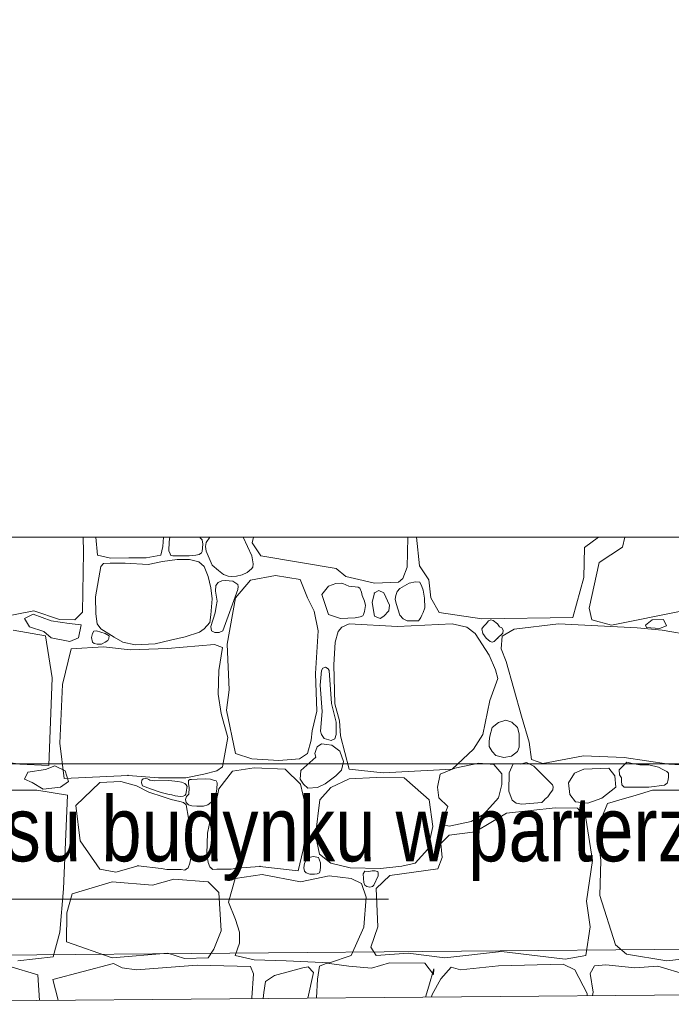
# Model space of a CAD drawing. Header units: millimetres. Extents: x -573548 to 674770, y -184010 to -47794.
# Tile 120 of 181: x 107353 to 108859, y -105578 to -103302. Entities that reach past the tile are written whole.
import ezdxf
from ezdxf.enums import TextEntityAlignment as Align

# ---------------------------------------------------------------- set-up
doc = ezdxf.new("R2010")
doc.units = ezdxf.units.MM
for name, color, linetype, lineweight in [('A.02 RZUT PIWNICY_is$0$_HATCH_Nr_pióra__18', 8, 'Continuous', 9), ('A.02 RZUT PIWNICY_is$0$OBRYS PARTERU#1_Nr_pióra__1', 8, 'Continuous', 9), ('A.02 RZUT PIWNICY_is$0$opisy inne_Nr_pióra__1', 8, 'Continuous', 9), ('A.02 RZUT PIWNICY_is$0$Structural - Bearing_Nr_pióra__21', 8, 'Continuous', 9), ('A.02 RZUT PIWNICY_is$0$Structural - Grid', 8, 'Continuous', 9), ('A.02 RZUT PIWNICY_is$0$Structural - Grid_Nr_pióra__17', 8, 'Continuous', 9)]:
    doc.layers.add(name, color=color, linetype=linetype, lineweight=lineweight)
doc.styles.add('A.02 RZUT PIWNICY_is$0$STYL_AUTOMATYCZNY_1', font='arial.ttf')
doc.styles.add('A.02 RZUT PIWNICY_is$0$STYL_AUTOMATYCZNY_4', font='arial.ttf', dxfattribs={"width": 0.8})

# ---------------------------------------------------------------- blocks, each defined once
blk = doc.blocks.new('*X106')
at = {"layer": 'A.02 RZUT PIWNICY_is$0$_HATCH_Nr_pióra__18'}
for p, q in [((108070.6, -104532.5), (108069.9, -104498.1)), ((108099.1, -104498.1), (108102.8, -104539.9)), ((108253.7, -104519.8), (108255.3, -104498.1)), ((108270.3, -104498.1), (108268.3, -104509.2)), ((108340.2, -104499.4), (108339.3, -104498.1)), ((108344.8, -104504.6), (108340.2, -104499.4)), ((108362.4, -104498.1), (108354.3, -104510.4)), ((108460, -104541.3), (108439.6, -104498.1)), ((108463.3, -104498.1), (108460.6, -104511.4)), ((108819.6, -104533.9), (108820, -104498.1)), ((108840.6, -104498.1), (108847.4, -104564.7)), ((109228.8, -104521.7), (109260.8, -104498.1)), ((109322.1, -104498.1), (109316.3, -104520.9)), ((108249, -104539.9), (108253.7, -104519.8)), ((108268.3, -104509.2), (108268, -104529.4)), ((108346.3, -104514.6), (108344.8, -104504.6)), ((108345, -104531), (108346.3, -104514.6)), ((108354.3, -104510.4), (108352.3, -104519.5)), ((108352.3, -104519.5), (108353.9, -104530.6)), ((108460.6, -104511.4), (108480.8, -104541.1)), ((109227.2, -104591.5), (109228.8, -104521.7)), ((109316.3, -104520.9), (109262.7, -104556.8)), ((108068.1, -104671.6), (108070.6, -104532.5)), ((108102.8, -104539.9), (108133.2, -104546.8)), ((108133.2, -104546.8), (108175.6, -104546.2)), ((108175.6, -104546.2), (108215.8, -104546.1)), ((108215.8, -104546.1), (108249, -104539.9)), ((108268, -104529.4), (108270.6, -104536.5)), ((108270.6, -104536.5), (108272.2, -104540.4)), ((108272.2, -104540.4), (108277.1, -104541.3)), ((108277.1, -104541.3), (108314.8, -104541.3)), ((108314.8, -104541.3), (108330.4, -104540)), ((108330.4, -104540), (108337.6, -104538.2)), ((108337.6, -104538.2), (108343, -104534.3)), ((108343, -104534.3), (108345, -104531)), ((108353.9, -104530.6), (108367.7, -104562.6)), ((108462.9, -104559.5), (108460, -104541.3)), ((108480.8, -104541.1), (108654.2, -104570.6)), ((108818.8, -104567.5), (108819.6, -104533.9)), ((108110.6, -104566.1), (108098.6, -104635.9)), ((108116.9, -104559.2), (108110.6, -104566.1)), ((108131.9, -104558.6), (108116.9, -104559.2)), ((108166.7, -104558.1), (108131.9, -104558.6)), ((108219.7, -104561.4), (108166.7, -104558.1)), ((108253, -104554.1), (108219.7, -104561.4)), ((108286.9, -104549.4), (108253, -104554.1)), ((108315.4, -104549.9), (108286.9, -104549.4)), ((108337.4, -104554.8), (108315.4, -104549.9)), ((108349.3, -104566.1), (108337.4, -104554.8)), ((108359.1, -104588.9), (108349.3, -104566.1)), ((108367.7, -104562.6), (108382.4, -104575.3)), ((108448.9, -104579.9), (108459, -104571.7)), ((108459, -104571.7), (108461.8, -104567.3)), ((108461.8, -104567.3), (108462.9, -104559.5)), ((108654.2, -104570.6), (108677.1, -104588.8)), ((108808.8, -104593.7), (108818.8, -104567.5)), ((108847.4, -104564.7), (108868.9, -104596.4)), ((109262.7, -104556.8), (109239.1, -104662.1)), ((108364.7, -104615.6), (108359.1, -104588.9)), ((108382.4, -104575.3), (108394, -104584.3)), ((108394, -104584.3), (108405.3, -104588.5)), ((108405.3, -104588.5), (108412.3, -104589)), ((108412.3, -104589), (108424.4, -104588.1)), ((108424.4, -104588.1), (108437, -104585.1)), ((108437, -104585.1), (108448.9, -104579.9)), ((108514.3, -104586.9), (108456.5, -104597.7)), ((108571.2, -104596), (108514.3, -104586.9)), ((108677.1, -104588.8), (108706.8, -104595.7)), ((108798.7, -104602.2), (108808.8, -104593.7)), ((109201.2, -104683.9), (109227.2, -104591.5)), ((108367.8, -104640.9), (108364.7, -104615.6)), ((108376.5, -104610.1), (108375.4, -104622.9)), ((108381.7, -104602.9), (108376.5, -104610.1)), ((108390.5, -104599.3), (108381.7, -104602.9)), ((108398.4, -104598.3), (108390.5, -104599.3)), ((108416, -104600.2), (108398.4, -104598.3)), ((108427.3, -104607.7), (108416, -104600.2)), ((108456.5, -104597.7), (108422.2, -104638.1)), ((108427.1, -104619.4), (108427.8, -104612.3)), ((108427.8, -104612.3), (108427.3, -104607.7)), ((108588.2, -104638.1), (108571.2, -104596)), ((108636.5, -104611.3), (108621.2, -104630.7)), ((108654.1, -104605.3), (108636.5, -104611.3)), ((108667.4, -104604.3), (108654.1, -104605.3)), ((108670.3, -104605.6), (108667.4, -104604.3)), ((108683.5, -104611.3), (108670.3, -104605.6)), ((108705.1, -104613.8), (108683.5, -104611.3)), ((108709.1, -104615.8), (108705.1, -104613.8)), ((108706.8, -104595.7), (108743.5, -104604.1)), ((108713, -104625), (108709.1, -104615.8)), ((108743.5, -104604.1), (108798.7, -104602.2)), ((108802, -104616.7), (108795.2, -104623.8)), ((108823.2, -104604.2), (108802, -104616.7)), ((108837.8, -104601), (108823.2, -104604.2)), ((108848.1, -104602.4), (108837.8, -104601)), ((108852.3, -104612.5), (108848.1, -104602.4)), ((108855.3, -104620.3), (108852.3, -104612.5)), ((108868.9, -104596.4), (108873, -104638.1)), ((108098.6, -104635.9), (108099.1, -104675.5)), ((108375.4, -104622.9), (108379.2, -104646.2)), ((108392.5, -104714.5), (108427.1, -104619.4)), ((108422.2, -104638.1), (108402.8, -104745.5)), ((108603.4, -104669.1), (108588.2, -104638.1)), ((108621.2, -104630.7), (108636.5, -104676.9)), ((108714.5, -104632.8), (108713, -104625)), ((108719.7, -104646.3), (108714.5, -104632.8)), ((108743, -104627), (108737.6, -104648.9)), ((108753.1, -104621.6), (108743, -104627)), ((108764.8, -104627), (108753.1, -104621.6)), ((108778, -104655.1), (108764.8, -104627)), ((108792.6, -104632.7), (108791.3, -104641.5)), ((108795.2, -104623.8), (108792.6, -104632.7)), ((108858.8, -104639.1), (108855.3, -104620.3)), ((108859.8, -104661.3), (108858.8, -104639.1)), ((108873, -104638.1), (108892.4, -104672)), ((108365.2, -104677.8), (108367.8, -104640.9)), ((108377.3, -104658.6), (108374.7, -104672.9)), ((108379.2, -104646.2), (108377.3, -104658.6)), ((108722.3, -104656.3), (108719.7, -104646.3)), ((108720.1, -104670.3), (108722.3, -104656.3)), ((108737.6, -104648.9), (108743, -104680.6)), ((108776, -104668.3), (108778, -104655.1)), ((108791.3, -104641.5), (108792.9, -104651.3)), ((108792.9, -104651.3), (108802, -104678.6)), ((108856, -104672.2), (108859.8, -104661.3)), ((109239.1, -104662.1), (109245.3, -104688.9)), ((107790.7, -104701.3), (107955.9, -104668.3)), ((107954.3, -104676.2), (107934.2, -104686.5)), ((107995.6, -104691.9), (107954.3, -104676.2)), ((107955.9, -104668.3), (108015.3, -104688.1)), ((108050.8, -104688.9), (108068.1, -104671.6)), ((108099.1, -104675.5), (108102.4, -104698.8)), ((108362.6, -104695.3), (108365.2, -104677.8)), ((108374.7, -104672.9), (108364.5, -104704.3)), ((108612.9, -104714.5), (108603.4, -104669.1)), ((108636.5, -104676.9), (108664.5, -104686.4)), ((108664.5, -104686.4), (108698.4, -104684.4)), ((108698.4, -104684.4), (108710.3, -104682.3)), ((108710.3, -104682.3), (108716.1, -104680)), ((108716.1, -104680), (108717.8, -104676.9)), ((108717.8, -104676.9), (108720.1, -104670.3)), ((108743, -104680.6), (108756, -104686.1)), ((108756, -104686.1), (108764.8, -104680.6)), ((108764.8, -104680.6), (108776, -104668.3)), ((108802, -104678.6), (108809.7, -104686.9)), ((108847.3, -104688.1), (108850.3, -104684.1)), ((108850.3, -104684.1), (108852.3, -104678.6)), ((108852.3, -104678.6), (108856, -104672.2)), ((108892.4, -104672), (108991, -104687.3)), ((108991, -104687.3), (109201.2, -104683.9)), ((109290.7, -104701.3), (109455.9, -104668.3)), ((107934.2, -104686.5), (107946, -104705.1)), ((107946, -104705.1), (107978.9, -104715.9)), ((108037.8, -104697.7), (107995.6, -104691.9)), ((108015.3, -104688.1), (108050.8, -104688.9)), ((108065.2, -104700.7), (108037.8, -104697.7)), ((108058.9, -104730.6), (108065.2, -104700.7)), ((108102.4, -104698.8), (108110.6, -104710.3)), ((108349.3, -104710.3), (108362.6, -104695.3)), ((108364.5, -104704.3), (108366.8, -104714.9)), ((108667.8, -104706.2), (108659.2, -104716.1)), ((108684.3, -104698.8), (108667.8, -104706.2)), ((108796.6, -104705), (108684.3, -104698.8)), ((108922.4, -104698.8), (108796.6, -104705)), ((108809.7, -104686.9), (108818.4, -104691.6)), ((108818.4, -104691.6), (108830.8, -104691.7)), ((108830.8, -104691.7), (108844.5, -104691.4)), ((108844.5, -104691.4), (108847.3, -104688.1)), ((108956.8, -104706.2), (108922.4, -104698.8)), ((108975.8, -104721.1), (108956.8, -104706.2)), ((108995, -104704.9), (108991.5, -104710.4)), ((109001, -104698.8), (108995, -104704.9)), ((109006.5, -104691.7), (109001, -104698.8)), ((109011.8, -104689.5), (109006.5, -104691.7)), ((109017.1, -104690.6), (109011.8, -104689.5)), ((109027.8, -104698.8), (109017.1, -104690.6)), ((109032.4, -104705.3), (109027.8, -104698.8)), ((109037.3, -104707.9), (109032.4, -104705.3)), ((109040.4, -104713.2), (109037.3, -104707.9)), ((109168.1, -104698.8), (109066.2, -104710.8)), ((109350.2, -104707.9), (109168.1, -104698.8)), ((109245.3, -104688.9), (109290.7, -104701.3)), ((109408.4, -104713.3), (109350.2, -104707.9)), ((109369.5, -104701.7), (109384.7, -104689.4)), ((109371.9, -104707.1), (109369.5, -104701.7)), ((109401.9, -104709.5), (109371.9, -104707.1)), ((109384.7, -104689.4), (109411.2, -104688.4)), ((109418, -104703.1), (109401.9, -104709.5)), ((109411.2, -104688.4), (109418, -104703.1)), ((107983, -104726.4), (107908.4, -104713.3)), ((107978.9, -104715.9), (107996.1, -104730.6)), ((107998, -104823.5), (107983, -104726.4)), ((107996.1, -104730.6), (108039.2, -104739.4)), ((108039.2, -104739.4), (108058.9, -104730.6)), ((108091.5, -104720.5), (108088.7, -104729.7)), ((108088.7, -104729.7), (108091.5, -104740.7)), ((108094.3, -104715.4), (108091.5, -104720.5)), ((108101, -104714.3), (108094.3, -104715.4)), ((108120.5, -104720.5), (108101, -104714.3)), ((108110.6, -104710.3), (108141.2, -104729.5)), ((108129.9, -104726.5), (108120.5, -104720.5)), ((108129.4, -104732.6), (108129.9, -104726.5)), ((108141.2, -104729.5), (108161.6, -104740.7)), ((108271.5, -104736.1), (108305.8, -104728.6)), ((108305.8, -104728.6), (108338.3, -104718.1)), ((108338.3, -104718.1), (108349.3, -104710.3)), ((108366.8, -104714.9), (108373.9, -104718.7)), ((108373.9, -104718.7), (108384.2, -104718.2)), ((108384.2, -104718.2), (108392.5, -104714.5)), ((108606.7, -104813.2), (108612.9, -104714.5)), ((108659.2, -104716.1), (108652.1, -104740.9)), ((109008.4, -104771), (108975.8, -104721.1)), ((108991.5, -104710.4), (108993.3, -104720.8)), ((108993.3, -104720.8), (109001, -104731.8)), ((109027.8, -104731.8), (109039.6, -104720.4)), ((109038.5, -104727.3), (109035.6, -104756.6)), ((109066.2, -104710.8), (109038.5, -104727.3)), ((109039.6, -104720.4), (109040.4, -104713.2)), ((109483, -104726.4), (109408.4, -104713.3)), ((108116.5, -104751.6), (108041.8, -104756.1)), ((108091.5, -104740.7), (108095.5, -104743.6)), ((108095.5, -104743.6), (108102.2, -104745.2)), ((108102.2, -104745.2), (108112.1, -104745.7)), ((108112.1, -104745.7), (108120.5, -104740.7)), ((108178.7, -104758.5), (108116.5, -104751.6)), ((108120.5, -104740.7), (108126.6, -104737.2)), ((108126.6, -104737.2), (108129.4, -104732.6)), ((108161.6, -104740.7), (108190.1, -104747.3)), ((108190.1, -104747.3), (108236.6, -104744.7)), ((108236.6, -104744.7), (108271.5, -104736.1)), ((108373.3, -104746.3), (108264.6, -104755.7)), ((108391.5, -104753.1), (108373.3, -104746.3)), ((108383, -104806.6), (108391.5, -104753.1)), ((108402.8, -104745.5), (108406.9, -104850.7)), ((108652.1, -104740.9), (108649.3, -104792.9)), ((109001, -104731.8), (109010.3, -104739.2)), ((109010.3, -104739.2), (109015, -104740.6)), ((109015, -104740.6), (109019.9, -104739.1)), ((109019.9, -104739.1), (109023.3, -104735.6)), ((109023.3, -104735.6), (109027.8, -104731.8)), ((108041.8, -104756.1), (108022.4, -104839)), ((108264.6, -104755.7), (108178.7, -104758.5)), ((109022.8, -104804.9), (109008.4, -104771)), ((109035.6, -104756.6), (109047.4, -104785.9)), ((108630.1, -104798.3), (108623.5, -104800.7)), ((108636.4, -104802.5), (108630.1, -104798.3)), ((108649.3, -104792.9), (108651.3, -104883.3)), ((109047.4, -104785.9), (109083.1, -104912.2)), ((108382.1, -104860.8), (108383, -104806.6)), ((108610, -104900.7), (108606.7, -104813.2)), ((108620.4, -104806.6), (108617.3, -104840.2)), ((108623.5, -104800.7), (108620.4, -104806.6)), ((108638.1, -104806.6), (108636.4, -104802.5)), ((108643.4, -104882.3), (108638.1, -104806.6)), ((109028.6, -104824.7), (109022.8, -104804.9)), ((107990.1, -105026.2), (107998, -104823.5)), ((108022.4, -104839), (108015.9, -104974.7)), ((108617.3, -104840.2), (108621.9, -104901)), ((109009.6, -104875.5), (109028.6, -104824.7)), ((108388.5, -104906.1), (108382.1, -104860.8)), ((108406.9, -104850.7), (108401.2, -104898.2)), ((108654.7, -104925.7), (108643.4, -104882.3)), ((108651.3, -104883.3), (108662.5, -104923)), ((108993.9, -104954.7), (109009.6, -104875.5)), ((108395.5, -104931.4), (108388.5, -104906.1)), ((108401.2, -104898.2), (108422.2, -104998.1)), ((108598.9, -104945.7), (108610, -104900.7)), ((108621.9, -104901), (108618.3, -104947)), ((109083.1, -104912.2), (109100.4, -104971.7)), ((108404.4, -104961.4), (108395.5, -104931.4)), ((108654.5, -104954.7), (108654.7, -104925.7)), ((108662.5, -104923), (108664.5, -104957.2)), ((109029.4, -104926.4), (109014.8, -104938.3)), ((109046.4, -104921.5), (109029.4, -104926.4)), ((109060.2, -104925.7), (109046.4, -104921.5)), ((109073.5, -104938.3), (109060.2, -104925.7)), ((108596.8, -104967.1), (108598.9, -104945.7)), ((108618.3, -104947), (108620.4, -104954.7)), ((108620.4, -104954.7), (108626.5, -104963.3)), ((108651.6, -104964.1), (108654.5, -104954.7)), ((108664.5, -104957.2), (108684.3, -105034.4)), ((108971.6, -104988.2), (108993.9, -104954.7)), ((109010.1, -104957.8), (109008.2, -104969.9)), ((109014.8, -104938.3), (109010.1, -104957.8)), ((109077.3, -104952.7), (109073.5, -104938.3)), ((109077.8, -104968.3), (109077.3, -104952.7)), ((108015.9, -104974.7), (108025.9, -105056.4)), ((108391.5, -105028.7), (108404.4, -104961.4)), ((108588.2, -104998.1), (108596.8, -104967.1)), ((108620.4, -104975.9), (108610.3, -104982.5)), ((108632.7, -104977.4), (108620.4, -104975.9)), ((108626.5, -104963.3), (108643.1, -104968.4)), ((108644.4, -104979.3), (108632.7, -104977.4)), ((108643.1, -104968.4), (108651.6, -104964.1)), ((108662.8, -104993.1), (108644.4, -104979.3)), ((109008.2, -104969.9), (109008, -104982.3)), ((109077.9, -104983.3), (109077.8, -104968.3)), ((109100.4, -104971.7), (109106.2, -105012.5)), ((108422.2, -104998.1), (108459.4, -105010.9)), ((108570, -105010.9), (108588.2, -104998.1)), ((108607.3, -104991.5), (108605, -104998.6)), ((108605, -104998.6), (108607.3, -105006.8)), ((108610.3, -104982.5), (108607.3, -104991.5)), ((108671.7, -105016.5), (108662.8, -104993.1)), ((108922.4, -105034.4), (108971.6, -104988.2)), ((109008, -104982.3), (109014.8, -104993.5)), ((109014.8, -104993.5), (109023.5, -105002.9)), ((109023.5, -105002.9), (109042.1, -105007.5)), ((109042.1, -105007.5), (109059.8, -105004.1)), ((109059.8, -105004.1), (109073.5, -104993.5)), ((109073.5, -104993.5), (109077.9, -104983.3)), ((109132.2, -105021.2), (109226.3, -105003.9)), ((109226.3, -105003.9), (109320, -105007.2)), ((107820, -105007.2), (107923.7, -105022.9)), ((107923.7, -105022.9), (107990.1, -105026.2)), ((107982.4, -105035.6), (108004.1, -105026.6)), ((108004.1, -105026.6), (108028.2, -105038.6)), ((108459.4, -105010.9), (108522.1, -105014.6)), ((108522.1, -105014.6), (108570, -105010.9)), ((108607.3, -105006.8), (108572.7, -105037.5)), ((108667, -105036.6), (108671.7, -105016.5)), ((108984, -105020.8), (108929.1, -105032.4)), ((109019.1, -105023.7), (108984, -105020.8)), ((109037.7, -105045.1), (109019.1, -105023.7)), ((109063.7, -105022.4), (109054.4, -105043.1)), ((109079.9, -105023), (109063.7, -105022.4)), ((109094.3, -105019.3), (109079.9, -105023)), ((109111.6, -105027.8), (109094.3, -105019.3)), ((109106.2, -105012.5), (109132.2, -105021.2)), ((109320, -105024.1), (109308.5, -105036)), ((109320, -105007.2), (109423.7, -105022.9)), ((109326, -105018.5), (109320, -105024.1)), ((109339, -105021.5), (109326, -105018.5)), ((109356.8, -105024.4), (109339, -105021.5)), ((109377, -105024.1), (109356.8, -105024.4)), ((109399.9, -105030.1), (109377, -105024.1)), ((109423.7, -105022.9), (109490.1, -105026.2)), ((107934.3, -105057.9), (107942.1, -105041.6)), ((107942.1, -105041.6), (107982.4, -105035.6)), ((108025.9, -105056.4), (108173.7, -105048.9)), ((108028.2, -105038.6), (108036, -105063.3)), ((108173.7, -105048.9), (108244, -105054.2)), ((108306.8, -105054.2), (108348.5, -105045.9)), ((108348.5, -105045.9), (108378.8, -105038.7)), ((108378.8, -105038.7), (108391.5, -105028.7)), ((108383.7, -105080.1), (108415.2, -105039)), ((108415.2, -105039), (108465.1, -105031.1)), ((108465.1, -105031.1), (108537, -105034.4)), ((108537, -105034.4), (108571.9, -105069.5)), ((108572.7, -105037.5), (108571.7, -105057.8)), ((108629.3, -105068.4), (108653.7, -105049.6)), ((108653.7, -105049.6), (108667, -105036.6)), ((108684.3, -105034.4), (108763.2, -105042.7)), ((108763.2, -105042.7), (108922.4, -105034.4)), ((108894.9, -105046), (108888.6, -105075.9)), ((108929.1, -105032.4), (108894.9, -105046)), ((109037.3, -105069.9), (109037.7, -105045.1)), ((109054.4, -105043.1), (109053.8, -105085.6)), ((109154.5, -105070.7), (109111.6, -105027.8)), ((109205.7, -105043.9), (109191.9, -105066.2)), ((109227.2, -105034.8), (109205.7, -105043.9)), ((109285, -105032.4), (109227.2, -105034.8)), ((109298.6, -105050.1), (109285, -105032.4)), ((109300.9, -105076.1), (109298.6, -105050.1)), ((109308.5, -105036), (109309.5, -105047.9)), ((109309.5, -105047.9), (109314.3, -105054.8)), ((109409.7, -105035.6), (109399.9, -105030.1)), ((109419, -105040.1), (109409.7, -105035.6)), ((109422.5, -105044), (109419, -105040.1)), ((109422.6, -105052.5), (109422.5, -105044)), ((107951.7, -105065.1), (107934.3, -105057.9)), ((107977, -105080.7), (107951.7, -105065.1)), ((108036, -105063.3), (108017.3, -105075.9)), ((108108.2, -105065.6), (108052.7, -105118.4)), ((108156.8, -105062.9), (108108.2, -105065.6)), ((108193.1, -105072.7), (108156.8, -105062.9)), ((108221.7, -105087.4), (108193.1, -105072.7)), ((108205.4, -105059.8), (108204.3, -105066.4)), ((108204.3, -105066.4), (108207.1, -105072.7)), ((108208.3, -105056.5), (108205.4, -105059.8)), ((108207.1, -105072.7), (108225.1, -105080.2)), ((108214.3, -105055.9), (108208.3, -105056.5)), ((108218.6, -105056.7), (108214.3, -105055.9)), ((108221.9, -105058.3), (108218.6, -105056.7)), ((108223.6, -105060.2), (108221.9, -105058.3)), ((108234.4, -105061.1), (108223.6, -105060.2)), ((108267.6, -105061), (108234.4, -105061.1)), ((108244, -105054.2), (108306.8, -105054.2)), ((108288.8, -105062.9), (108267.6, -105061)), ((108297.2, -105064.3), (108288.8, -105062.9)), ((108304.9, -105067.9), (108297.2, -105064.3)), ((108307.9, -105070.7), (108304.9, -105067.9)), ((108309.8, -105074.4), (108307.9, -105070.7)), ((108313.3, -105061), (108312.9, -105067.3)), ((108312.9, -105067.3), (108314.8, -105077.4)), ((108316.4, -105058), (108313.3, -105061)), ((108320.1, -105058.4), (108316.4, -105058)), ((108333.4, -105057.4), (108320.1, -105058.4)), ((108352, -105056.6), (108333.4, -105057.4)), ((108364.2, -105057.7), (108352, -105056.6)), ((108373.3, -105061), (108364.2, -105057.7)), ((108377.3, -105061.5), (108373.3, -105061)), ((108379.3, -105066), (108377.3, -105061.5)), ((108378.7, -105081), (108379.3, -105066)), ((108571.7, -105057.8), (108578.8, -105068.8)), ((108571.9, -105069.5), (108582.6, -105115.1)), ((108578.8, -105068.8), (108588.8, -105078.3)), ((108611.7, -105076.5), (108629.3, -105068.4)), ((108684.3, -105057.1), (108642.2, -105076.5)), ((108747.1, -105053.8), (108684.3, -105057.1)), ((108811.5, -105054.2), (108747.1, -105053.8)), ((108837.1, -105076.5), (108811.5, -105054.2)), ((109030.1, -105100.6), (109037.3, -105069.9)), ((109156.1, -105075.1), (109154.5, -105070.7)), ((109191.9, -105066.2), (109194.6, -105093)), ((109314.3, -105054.8), (109314.1, -105062.1)), ((109314.1, -105062.1), (109315, -105070.5)), ((109315, -105070.5), (109320, -105076.1)), ((109377, -105076.1), (109413.3, -105071.6)), ((109413.3, -105071.6), (109419.8, -105067.2)), ((109419.8, -105067.2), (109421.7, -105059.2)), ((109421.7, -105059.2), (109422.6, -105052.5)), ((107924.1, -105083.1), (107885.7, -105083.1)), ((107962.5, -105083.1), (107924.1, -105083.1)), ((108033.4, -105094.8), (107962.5, -105083.1)), ((108017.3, -105075.9), (107977, -105080.7)), ((108024, -105310.9), (108033.4, -105094.8)), ((108255, -105098.8), (108221.7, -105087.4)), ((108225.1, -105080.2), (108250.1, -105088.3)), ((108250.1, -105088.3), (108265.2, -105092.3)), ((108265.2, -105092.3), (108274.7, -105094)), ((108274.7, -105094), (108282.4, -105096.5)), ((108300.6, -105097.2), (108304.9, -105095.1)), ((108304.9, -105095.1), (108307, -105092.4)), ((108307, -105092.4), (108307.8, -105088.6)), ((108307.8, -105088.6), (108308.9, -105083)), ((108308.9, -105083), (108309.3, -105078.6)), ((108313.8, -105092.3), (108309, -105098)), ((108309.3, -105078.6), (108309.8, -105074.4)), ((108314.8, -105077.4), (108313.8, -105092.3)), ((108376, -105097.5), (108378.7, -105081)), ((108377.4, -105109.9), (108383.7, -105080.1)), ((108588.8, -105078.3), (108611.7, -105076.5)), ((108642.2, -105076.5), (108617.1, -105105)), ((108869.3, -105105.4), (108837.1, -105076.5)), ((108888.6, -105075.9), (108892, -105100.9)), ((109053.8, -105085.6), (109061.3, -105106.4)), ((109143.4, -105098.4), (109150.3, -105089.1)), ((109150.3, -105089.1), (109155.1, -105082.1)), ((109155.1, -105082.1), (109156.1, -105075.1)), ((109194.6, -105093), (109207.8, -105110)), ((109268.9, -105101.7), (109300.9, -105076.1)), ((109347.7, -105094.7), (109307.7, -105106.2)), ((109320, -105076.1), (109377, -105076.1)), ((109385.7, -105083.1), (109347.7, -105094.7)), ((109424.1, -105083.1), (109385.7, -105083.1)), ((109462.5, -105083.1), (109424.1, -105083.1)), ((108052.7, -105118.4), (108062.5, -105200.2)), ((108273.3, -105104.4), (108255, -105098.8)), ((108293.1, -105109.6), (108273.3, -105104.4)), ((108282.4, -105096.5), (108294.9, -105097.6)), ((108301.6, -105111.3), (108293.1, -105109.6)), ((108294.9, -105097.6), (108300.6, -105097.2)), ((108308.2, -105116.7), (108301.6, -105111.3)), ((108309, -105098), (108306.3, -105104.6)), ((108306.3, -105104.6), (108307.7, -105111.8)), ((108307.7, -105111.8), (108313.3, -105116.7)), ((108313.3, -105147.4), (108308.2, -105116.7)), ((108313.3, -105116.7), (108320.7, -105118.9)), ((108347.8, -105119.8), (108358, -105116.7)), ((108358, -105116.7), (108372, -105105.8)), ((108364.6, -105145.7), (108370.6, -105115.1)), ((108370.6, -105115.1), (108372.4, -105110.4)), ((108372, -105105.8), (108376, -105097.5)), ((108372.4, -105110.4), (108377.4, -105109.9)), ((108582.6, -105115.1), (108581.8, -105121.4)), ((108617.1, -105105), (108607.1, -105187.2)), ((108877.9, -105166.9), (108869.3, -105105.4)), ((108892, -105100.9), (108912.6, -105121.1)), ((108996, -105138.4), (109030.1, -105100.6)), ((109061.3, -105106.4), (109070.9, -105113.4)), ((109070.9, -105113.4), (109083.9, -105115.7)), ((109083.9, -105115.7), (109130.2, -105111.3)), ((109130.2, -105111.3), (109136.5, -105104.3)), ((109136.4, -105104.6), (109143.4, -105098.4)), ((109207.8, -105110), (109236.2, -105112.8)), ((109236.2, -105112.8), (109268.9, -105101.7)), ((109282, -105114), (109266.9, -105149.8)), ((109307.7, -105106.2), (109282, -105114)), ((108320.7, -105118.9), (108332.4, -105120)), ((108332.4, -105120), (108347.8, -105119.8)), ((108581.8, -105121.4), (108585.8, -105144.9)), ((108912.6, -105121.1), (108902.3, -105145.5)), ((108966.3, -105155.4), (108996, -105138.4)), ((109048.4, -105136), (108976.2, -105179.7)), ((109160.7, -105123.6), (109048.4, -105136)), ((109212.3, -105124.4), (109160.7, -105123.6)), ((109231.3, -105147.4), (109212.3, -105124.4)), ((108320, -105184.2), (108313.3, -105147.4)), ((108357, -105182.3), (108364.6, -105145.7)), ((108585.8, -105144.9), (108586.1, -105169.6)), ((108902.3, -105145.5), (108902.7, -105162.8)), ((108902.7, -105162.8), (108915.9, -105166.5)), ((108915.9, -105166.5), (108966.3, -105155.4)), ((109247.4, -105245.8), (109231.3, -105147.4)), ((109266.9, -105149.8), (109259.4, -105187.5)), ((108320, -105232.3), (108320, -105184.2)), ((108355.7, -105230.4), (108357, -105182.3)), ((108586.1, -105169.6), (108578.5, -105221.1)), ((108866.8, -105219.3), (108877.9, -105166.9)), ((108976.2, -105179.7), (108915.9, -105186.7)), ((108062.5, -105200.2), (108108.2, -105265.6)), ((108607.1, -105187.2), (108615.8, -105231.3)), ((108915.9, -105186.7), (108896.5, -105206.6)), ((108896.5, -105206.6), (108899.4, -105238.7)), ((109259.4, -105187.5), (109265.9, -105245.5)), ((108358.6, -105249.9), (108355.7, -105230.4)), ((108578.5, -105221.1), (108566.5, -105269.4)), ((108615.8, -105231.3), (108642.2, -105251.5)), ((108837.1, -105251.5), (108866.8, -105219.3)), ((108312.4, -105262.2), (108316.5, -105251.8)), ((108316.5, -105251.8), (108320, -105232.3)), ((108362.4, -105260.5), (108358.6, -105249.9)), ((108581, -105251.8), (108580.2, -105262.4)), ((108584.9, -105244.9), (108581, -105251.8)), ((108591.4, -105238.9), (108584.9, -105244.9)), ((108602.5, -105236.5), (108591.4, -105238.9)), ((108613.6, -105239), (108602.5, -105236.5)), ((108615.8, -105244.9), (108613.6, -105239)), ((108618.4, -105251.3), (108615.8, -105244.9)), ((108618.7, -105260.2), (108618.4, -105251.3)), ((108642.2, -105251.5), (108687.2, -105262.3)), ((108806.1, -105258.6), (108837.1, -105251.5)), ((108899.4, -105238.7), (108889.9, -105264.8)), ((109232.9, -105339.9), (109247.4, -105245.8)), ((109265.9, -105245.5), (109264.3, -105326.3)), ((108108.2, -105265.6), (108145.2, -105272.6)), ((108145.2, -105272.6), (108196.7, -105257.9)), ((108196.7, -105257.9), (108249.9, -105263.8)), ((108249.9, -105263.8), (108263.2, -105266.2)), ((108263.2, -105266.2), (108296.3, -105266.8)), ((108296.3, -105266.8), (108304.9, -105267.8)), ((108304.9, -105267.8), (108308.2, -105265.6)), ((108308.2, -105265.6), (108312.4, -105262.2)), ((108366.5, -105263.9), (108362.4, -105260.5)), ((108369.8, -105266.2), (108366.5, -105263.9)), ((108378.4, -105265.5), (108369.8, -105266.2)), ((108411.5, -105265.8), (108378.4, -105265.5)), ((108424.8, -105263.7), (108411.5, -105265.8)), ((108421, -105287.5), (108483.3, -105277.6)), ((108478.2, -105259.3), (108424.8, -105263.7)), ((108566.5, -105269.4), (108478.2, -105259.3)), ((108483.3, -105277.6), (108572.5, -105294.9)), ((108580.2, -105262.4), (108581.7, -105270.6)), ((108581.7, -105270.6), (108584.9, -105274.3)), ((108584.9, -105274.3), (108593.7, -105277.3)), ((108593.7, -105277.3), (108604.2, -105277.4)), ((108604.2, -105277.4), (108611, -105276.7)), ((108611, -105276.7), (108615.8, -105274.3)), ((108615.8, -105274.3), (108617.4, -105268.7)), ((108617.4, -105268.7), (108618.7, -105260.2)), ((108687.2, -105262.3), (108757, -105264.3)), ((108720.8, -105270.6), (108716.9, -105276.3)), ((108716.9, -105276.3), (108717.4, -105287.3)), ((108729.7, -105271.3), (108720.8, -105270.6)), ((108738.1, -105269.5), (108729.7, -105271.3)), ((108745, -105269.7), (108738.1, -105269.5)), ((108747.1, -105270.6), (108745, -105269.7)), ((108750.5, -105271.1), (108747.1, -105270.6)), ((108751.5, -105275.1), (108750.5, -105271.1)), ((108751.7, -105280.8), (108751.5, -105275.1)), ((108757, -105264.3), (108806.1, -105258.6)), ((108889.9, -105264.8), (108778.5, -105280)), ((108136.9, -105294.9), (108044.4, -105322.6)), ((108230.3, -105302.7), (108136.9, -105294.9)), ((108279.4, -105289.1), (108230.3, -105302.7)), ((108358.7, -105294.9), (108279.4, -105289.1)), ((108383.4, -105319.7), (108358.7, -105294.9)), ((108405.7, -105341.9), (108421, -105287.5)), ((108572.5, -105294.9), (108638.1, -105281.3)), ((108638.1, -105281.3), (108688.9, -105287.5)), ((108688.9, -105287.5), (108713.2, -105298.6)), ((108713.2, -105298.6), (108724, -105330.4)), ((108717.4, -105287.3), (108718.2, -105296.1)), ((108718.2, -105296.1), (108720.8, -105302.3)), ((108742, -105302.3), (108751.7, -105280.8)), ((108778.5, -105280), (108747.1, -105310.6)), ((108016.2, -105411.2), (108024, -105310.9)), ((108044.4, -105322.6), (108031.9, -105366.7)), ((108388.8, -105408.4), (108383.4, -105319.7)), ((108720.8, -105302.3), (108725.2, -105305.5)), ((108725.2, -105305.5), (108732.1, -105306.9)), ((108732.1, -105306.9), (108738.3, -105306)), ((108738.3, -105306), (108742, -105302.3)), ((108747.1, -105310.6), (108750.8, -105398.9)), ((108422.2, -105382), (108405.7, -105341.9)), ((108724, -105330.4), (108718.6, -105399.7)), ((109241.6, -105398.9), (109232.9, -105339.9)), ((109264.3, -105326.3), (109300.2, -105440.6)), ((108031.9, -105366.7), (108031.1, -105433.8)), ((108430.9, -105411.3), (108422.2, -105382)), ((108000.6, -105468), (108016.2, -105411.2)), ((108371.8, -105450.9), (108388.8, -105408.4)), ((108431.3, -105436.9), (108430.9, -105411.3)), ((108718.6, -105399.7), (108688.9, -105465.4)), ((108750.8, -105398.9), (108734.3, -105446)), ((109231.3, -105465.4), (109241.6, -105398.9)), ((108031.1, -105433.8), (108136.9, -105470.7)), ((108421, -105465.4), (108431.3, -105436.9)), ((108136.9, -105470.7), (108265.3, -105459.6)), ((108265.3, -105459.6), (108303.7, -105472)), ((108358.7, -105470.7), (108371.8, -105450.9)), ((108734.3, -105446), (108747.1, -105465.4)), ((108906, -105470.7), (109036.5, -105455.9)), ((109036.5, -105455.9), (109184.2, -105473.6)), ((109300.2, -105440.6), (109325.8, -105462.1)), ((107919.1, -105477.8), (108000.6, -105468)), ((108303.7, -105472), (108358.7, -105470.7)), ((108465.1, -105474.9), (108421, -105465.4)), ((108539, -105477.8), (108465.1, -105474.9)), ((108638.9, -105481.9), (108539, -105477.8)), ((108688.9, -105465.4), (108638.9, -105481.9)), ((108777.6, -105481.9), (108736.4, -105494.7)), ((108747.1, -105465.4), (108821, -105460)), ((108859.4, -105483.1), (108777.6, -105481.9)), ((108821, -105460), (108906, -105470.7)), ((109184.2, -105473.6), (109231.3, -105465.4)), ((109325.8, -105462.1), (109419.1, -105477.8)), ((109419.1, -105477.8), (109500.6, -105468)), ((107965.2, -105509.9), (107897.7, -105489.7)), ((108000, -105520.4), (108139.9, -105484)), ((108139.9, -105484), (108160.1, -105493.4)), ((108160.1, -105493.4), (108193.4, -105498.4)), ((108193.4, -105498.4), (108333.4, -105487.3)), ((108333.4, -105487.3), (108456.8, -105491)), ((108456.8, -105491), (108463.4, -105507.5)), ((108577.8, -105493.4), (108511.7, -105511.3)), ((108590.2, -105491.8), (108577.8, -105493.4)), ((108589.2, -105563.6), (108601.9, -105504.2)), ((108601.9, -105504.2), (108590.2, -105491.8)), ((108615.8, -105489.7), (108611.3, -105519.9)), ((108633.2, -105483.1), (108615.8, -105489.7)), ((108683.5, -105489.7), (108633.2, -105483.1)), ((108736.4, -105494.7), (108683.5, -105489.7)), ((108879.6, -105509.1), (108859.4, -105483.1)), ((108868.9, -105536), (108880, -105495.9)), ((108880, -105495.9), (108879.6, -105509.1)), ((108920, -105492.2), (108896.1, -105519.5)), ((108942.3, -105498.4), (108920, -105492.2)), ((109029.4, -105488.9), (108942.3, -105498.4)), ((109178.9, -105485.2), (109029.4, -105488.9)), ((109206.5, -105498.4), (109178.9, -105485.2)), ((109235, -105552.9), (109206.5, -105498.4)), ((109251.5, -105489.3), (109241.5, -105506.8)), ((109277.5, -105486.7), (109251.5, -105489.3)), ((109344.8, -105493.9), (109277.5, -105486.7)), ((109397.7, -105489.7), (109344.8, -105493.9)), ((109465.2, -105509.9), (109397.7, -105489.7)), ((107968.8, -105568.9), (107965.2, -105509.9)), ((108012.3, -105568.6), (108000, -105520.4)), ((108463.4, -105507.5), (108459.7, -105563.2)), ((108491.1, -105525.2), (108487, -105550.4)), ((108511.7, -105511.3), (108491.1, -105525.2)), ((108611.3, -105519.9), (108609.4, -105563.4)), ((108896.1, -105519.5), (108876.3, -105555.4)), ((109241.5, -105506.8), (109248.2, -105550.2)), ((108487, -105550.4), (108486.2, -105564.5)), ((108860.7, -105561.2), (108868.9, -105536)), ((109248.2, -105550.2), (109246.9, -105557.9)), ((108459.7, -105563.2), (108459.5, -105564.7)), ((108876.3, -105555.4), (108875, -105561.1)), ((109234.9, -105558), (109235, -105552.9))]:
    blk.add_line(p, q, dxfattribs=at)
for p in [(108743, -104627), (108764.8, -104680.6), (109027.8, -104731.8), (108173.7, -105048.9), (108196.7, -105257.9), (108308.2, -105265.6), (108308.2, -105265.6), (108366.5, -105263.9), (108366.5, -105263.9), (108478.2, -105259.3)]:
    blk.add_point(p, dxfattribs=at)
blk = doc.blocks.new('A.02 RZUT PIWNICY_is$0$Wypełnienie_14_1')
at = {"layer": 'A.02 RZUT PIWNICY_is$0$_HATCH_Nr_pióra__18'}
blk.add_blockref('*X106', (0, 0), dxfattribs=at)
blk = doc.blocks.new('A.02 RZUT PIWNICY_is$0$Standardowy znacznik osi_3')
at = {"layer": 'A.02 RZUT PIWNICY_is$0$Structural - Grid_Nr_pióra__17'}
blk.add_line((2962.2, 0), (40906.6, 0), dxfattribs=at)
at = {"layer": 'A.02 RZUT PIWNICY_is$0$Structural - Grid_Nr_pióra__17', "style": 'A.02 RZUT PIWNICY_is$0$STYL_AUTOMATYCZNY_1'}
for tag, p in [('AC_MarkerText_1_0', (-250, -335)), ('AC_MarkerText_1_1', (44118.7, -335))]:
    blk.add_attdef(tag, text='', height=350, rotation=180, dxfattribs=at).set_placement(p, align=Align.TOP_CENTER)
blk = doc.blocks.new('A.02 RZUT PIWNICY_is')
at = {"layer": 'A.02 RZUT PIWNICY_is$0$OBRYS PARTERU#1_Nr_pióra__1'}
blk.add_lwpolyline([(87547.3, -93022.2), (87547.3, -93622.2), (80856, -93622.2), (80856, -97482.2), (80306.7, -97482.2), (80306.7, -101132.2), (82397.3, -101132.2), (82397.3, -105082.2), (87537.3, -105082.2), (87537.3, -105471.8), (106939.7, -105472.5), (118516.4, -105372.5), (118516.4, -93022.2)], close=True, dxfattribs=at)
at = {"layer": 'A.02 RZUT PIWNICY_is$0$opisy inne_Nr_pióra__1'}
blk.add_lwpolyline([(107542.2, -105467.3), (107714.8, -105335.2), (108775.4, -105335.2)], dxfattribs=at)
at = {"layer": 'A.02 RZUT PIWNICY_is$0$Structural - Bearing_Nr_pióra__21'}
for p, q in [((107847.3, -104498.1), (113367.3, -104498.1)), ((118607.3, -105477.2), (106908.7, -105578.1))]:
    blk.add_line(p, q, dxfattribs=at)
at = {"layer": 'A.02 RZUT PIWNICY_is$0$_HATCH_Nr_pióra__18'}
blk.add_blockref('A.02 RZUT PIWNICY_is$0$Wypełnienie_14_1', (0, 0), dxfattribs=at)
at = {"layer": 'A.02 RZUT PIWNICY_is$0$Structural - Grid', "zscale": 1000, "rotation": 180}
blk.add_blockref('A.02 RZUT PIWNICY_is$0$Standardowy znacznik osi_3', (121686.6, -105021.8), dxfattribs=at)
at = {"layer": 'A.02 RZUT PIWNICY_is$0$opisy inne_Nr_pióra__1', "insert": (107217.3, -105292.8), "char_height": 150, "attachment_point": 7, "style": 'A.02 RZUT PIWNICY_is$0$STYL_AUTOMATYCZNY_4'}
blk.add_mtext('\\A1;{\\pql;\\fArial|b0|i0|c238|p0;\\W0.800000;linia obrysu budynku w parterze}', dxfattribs=at)

msp = doc.modelspace()

# ---------------------------------------------------------------- block references
at = {"ltscale": 10}
msp.add_blockref('A.02 RZUT PIWNICY_is', (-570.227, 0), dxfattribs=at)

doc.saveas('drawing.dxf')
